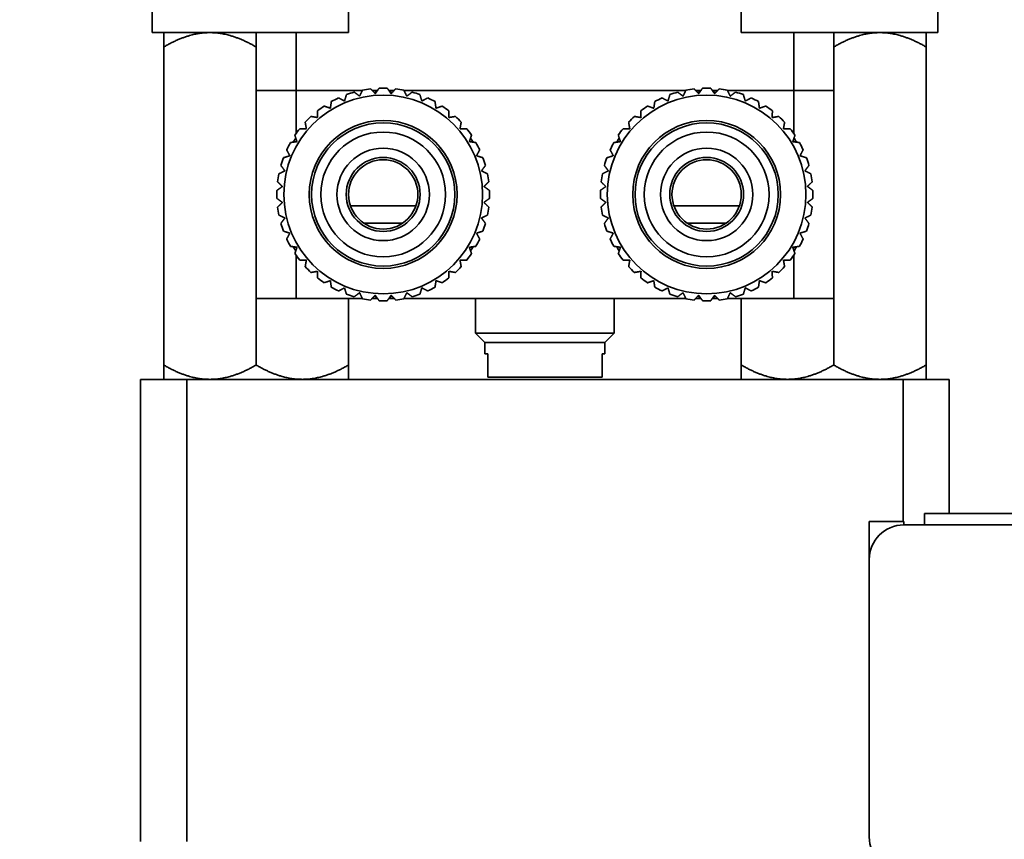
# Model space of a CAD drawing. Header units: millimetres. Extents: x 0 to 7128, y 0 to 5040.
# Tile 45 of 184: x 605 to 648, y 1342 to 1377. Entities that reach past the tile are written whole.
import ezdxf

# ---------------------------------------------------------------- set-up
doc = ezdxf.new("R2010")
doc.units = ezdxf.units.MM
doc.header["$LTSCALE"] = 12
doc.layers.add('Spigoli visibili(ISO)', color=7, linetype='Continuous', lineweight=35)
doc.layers.add('Tratteggio', color=7, linetype='Continuous', lineweight=9, true_color=0x1e1e47)

msp = doc.modelspace()

# ---------------------------------------------------------------- hatches: boundary and pattern name
at = {"layer": 'Tratteggio'}
h = msp.add_hatch(dxfattribs=at)
h.set_pattern_fill('ANSI31', color=256, scale=304.8, angle=105.0002, style=0)
h.set_pattern_definition([(150.0002, (0, 0), (-19.0499, -32.99565), [])])
h.paths.add_polyline_path([(567.183, 1295.151), (565.183, 1295.151), (565.183, 1294.401), (565.183, 1290.651), (567.183, 1290.651)])
h.paths.add_polyline_path([(690.183, 1295.151), (688.183, 1295.151), (688.183, 1290.651), (690.183, 1290.651), (690.183, 1294.401)])
edge = h.paths.add_edge_path()
edge.add_ellipse((686.183, 1386.651), major_axis=(0, 4), ratio=1, start_angle=270, end_angle=360)
edge.add_line((686.183, 1390.651), (569.183, 1390.651))
edge.add_ellipse((569.183, 1386.651), major_axis=(-4, 0), ratio=1, start_angle=270, end_angle=360)
edge.add_line((565.183, 1386.651), (565.183, 1299.901))
edge.add_line((565.183, 1299.901), (565.183, 1299.151))
edge.add_line((565.183, 1299.151), (567.183, 1299.151))
edge.add_line((567.183, 1299.151), (567.183, 1386.651))
edge.add_ellipse((569.183, 1386.651), major_axis=(0, 2), ratio=1, start_angle=0, end_angle=90, ccw=False)
edge.add_line((569.183, 1388.651), (686.183, 1388.651))
edge.add_ellipse((686.183, 1386.651), major_axis=(2, 0), ratio=1, start_angle=0, end_angle=90, ccw=False)
edge.add_line((688.183, 1386.651), (688.183, 1299.151))
edge.add_line((688.183, 1299.151), (690.183, 1299.151))
edge.add_line((690.183, 1299.151), (690.183, 1299.901))
edge.add_line((690.183, 1299.901), (690.183, 1386.651))

# ---------------------------------------------------------------- linework, layer by layer
at = {"layer": 'Spigoli visibili(ISO)'}
for p, q in [((610.683, 1386.651), (610.683, 1376.651)), ((644.683, 1376.651), (644.683, 1386.651)), ((619.183, 1376.651), (619.183, 1385.651)), ((636.183, 1385.651), (636.183, 1376.651)), ((612.683, 1376.651), (610.683, 1376.651)), ((612.683, 1376.651), (617.183, 1376.651)), ((615.183, 1374.151), (615.183, 1376.651)), ((616.912, 1376.651), (616.912, 1374.151)), ((619.183, 1376.651), (617.183, 1376.651)), ((638.183, 1376.651), (636.183, 1376.651)), ((638.183, 1376.651), (642.683, 1376.651)), ((638.453, 1374.151), (638.453, 1376.651)), ((640.183, 1376.651), (640.183, 1374.151)), ((644.683, 1376.651), (642.683, 1376.651)), ((611.183, 1362.27), (611.183, 1376.032)), ((644.183, 1376.032), (644.183, 1362.27)), ((615.183, 1374.151), (616.912, 1374.151)), ((615.183, 1374.151), (615.183, 1362.27)), ((615.184, 1365.151), (615.184, 1374.151)), ((616.91, 1372.283), (616.91, 1374.151)), ((619.782, 1374.151), (616.912, 1374.151)), ((620.438, 1374.151), (620.204, 1374.151)), ((621.161, 1374.151), (620.928, 1374.151)), ((633.782, 1374.151), (621.583, 1374.151)), ((634.438, 1374.151), (634.204, 1374.151)), ((635.161, 1374.151), (634.928, 1374.151)), ((638.453, 1374.151), (635.583, 1374.151)), ((638.453, 1374.151), (640.183, 1374.151)), ((638.455, 1372.283), (638.455, 1374.151)), ((640.181, 1365.151), (640.181, 1374.151)), ((640.183, 1374.151), (640.183, 1362.27)), ((619.268, 1369.151), (622.071, 1369.151)), ((622.071, 1369.151), (622.09, 1369.132)), ((633.294, 1369.151), (633.275, 1369.132)), ((633.294, 1369.151), (636.097, 1369.151)), ((619.853, 1368.401), (621.512, 1368.401)), ((633.853, 1368.401), (635.512, 1368.401)), ((616.91, 1365.151), (616.91, 1367.019)), ((638.455, 1365.151), (638.455, 1367.019)), ((616.91, 1365.151), (615.184, 1365.151)), ((616.91, 1365.151), (619.782, 1365.151)), ((619.183, 1365.151), (619.183, 1362.27)), ((620.204, 1365.151), (620.438, 1365.151)), ((620.928, 1365.151), (621.161, 1365.151)), ((621.583, 1365.151), (633.782, 1365.151)), ((624.683, 1365.151), (624.683, 1363.651)), ((630.683, 1365.151), (630.683, 1363.651)), ((634.204, 1365.151), (634.438, 1365.151)), ((634.928, 1365.151), (635.161, 1365.151)), ((635.583, 1365.151), (638.455, 1365.151)), ((636.183, 1362.27), (636.183, 1365.151)), ((640.181, 1365.151), (638.455, 1365.151)), ((624.683, 1363.651), (630.683, 1363.651)), ((625.083, 1363.251), (624.683, 1363.651)), ((630.283, 1363.251), (630.683, 1363.651)), ((625.083, 1363.251), (630.283, 1363.251)), ((625.083, 1363.251), (625.083, 1362.751)), ((630.283, 1363.251), (630.283, 1362.751)), ((625.209, 1362.751), (625.083, 1362.751)), ((625.209, 1362.751), (625.209, 1361.751)), ((630.283, 1362.751), (630.156, 1362.751)), ((630.156, 1361.751), (630.156, 1362.751)), ((612.183, 1361.651), (610.183, 1361.651)), ((610.183, 1361.651), (610.183, 1341.651)), ((612.183, 1341.651), (612.183, 1361.651)), ((643.183, 1361.651), (612.183, 1361.651)), ((630.156, 1361.751), (625.209, 1361.751)), ((645.183, 1361.651), (643.183, 1361.651)), ((643.183, 1361.651), (643.183, 1355.501)), ((645.183, 1355.851), (645.183, 1361.651)), ((644.117, 1355.851), (644.117, 1355.351)), ((644.117, 1355.851), (652.767, 1355.851)), ((641.717, 1355.501), (641.717, 1353.851)), ((641.717, 1355.501), (643.217, 1355.501)), ((643.217, 1355.501), (643.217, 1355.351)), ((660.217, 1355.351), (643.217, 1355.351)), ((641.717, 1353.851), (641.717, 1341.851))]:
    msp.add_line(p, q, dxfattribs=at)
for centre, radius in [((620.683, 1369.651), 4.3), ((634.683, 1369.651), 4.3), ((620.683, 1369.651), 3.2), ((620.683, 1369.651), 3.1), ((634.683, 1369.651), 3.2), ((634.683, 1369.651), 3.1), ((620.683, 1369.651), 2.7), ((634.683, 1369.651), 2.7), ((620.683, 1369.651), 2), ((634.683, 1369.651), 2), ((620.683, 1369.651), 1.6), ((620.683, 1369.651), 1.5), ((634.683, 1369.651), 1.6), ((634.683, 1369.651), 1.5)]:
    msp.add_circle(centre, radius, dxfattribs=at)
for centre, radius, start, end in [((620.683, 1369.651), 4.6, 105.7892, 110.2108), ((620.683, 1369.651), 4.6, 96.7892, 101.2108), ((620.683, 1369.651), 4.6, 87.7892, 92.2108), ((620.683, 1369.651), 4.6, 78.7892, 83.2108), ((620.683, 1369.651), 4.6, 69.7892, 74.2108), ((634.683, 1369.651), 4.6, 105.7892, 110.2108), ((634.683, 1369.651), 4.6, 96.7892, 101.2108), ((634.683, 1369.651), 4.6, 87.7892, 92.2108), ((634.683, 1369.651), 4.6, 78.7892, 83.2108), ((634.683, 1369.651), 4.6, 69.7892, 74.2108), ((620.683, 1369.651), 4.6, 114.7892, 119.2108), ((620.683, 1369.651), 4.6, 60.7892, 65.2108), ((634.683, 1369.651), 4.6, 114.7892, 119.2108), ((634.683, 1369.651), 4.6, 60.7892, 65.2108), ((620.683, 1369.651), 4.6, 123.7892, 128.2108), ((620.683, 1369.651), 4.6, 51.7892, 56.2108), ((634.683, 1369.651), 4.6, 123.7892, 128.2108), ((634.683, 1369.651), 4.6, 51.7892, 56.2108), ((620.683, 1369.651), 4.6, 132.7892, 137.2108), ((620.683, 1369.651), 4.6, 42.7892, 47.2108), ((634.683, 1369.651), 4.6, 132.7892, 137.2108), ((634.683, 1369.651), 4.6, 42.7892, 47.2108), ((620.683, 1369.651), 4.6, 141.7892, 146.2108), ((620.683, 1369.651), 4.6, 33.7892, 38.2108), ((634.683, 1369.651), 4.6, 141.7892, 146.2108), ((634.683, 1369.651), 4.6, 33.7892, 38.2108), ((620.683, 1369.651), 4.6, 150.7892, 155.2108), ((620.683, 1369.651), 4.5, 147.266, 149.8161), ((620.683, 1369.651), 4.5, 30.1839, 32.734), ((620.683, 1369.651), 4.6, 24.7892, 29.2108), ((634.683, 1369.651), 4.6, 150.7892, 155.2108), ((634.683, 1369.651), 4.5, 147.266, 149.8161), ((634.683, 1369.651), 4.5, 30.1839, 32.734), ((634.683, 1369.651), 4.6, 24.7892, 29.2108), ((620.683, 1369.651), 4.6, 159.7892, 164.2108), ((620.683, 1369.651), 4.6, 15.7892, 20.2108), ((634.683, 1369.651), 4.6, 159.7892, 164.2108), ((634.683, 1369.651), 4.6, 15.7892, 20.2108), ((620.683, 1369.651), 4.6, 168.7892, 173.2108), ((620.683, 1369.651), 4.6, 6.7892, 11.2108), ((634.683, 1369.651), 4.6, 168.7892, 173.2108), ((634.683, 1369.651), 4.6, 6.7892, 11.2108), ((620.683, 1369.651), 4.6, 177.7892, 182.2108), ((620.683, 1369.651), 4.6, 357.7892, 2.2108), ((634.683, 1369.651), 4.6, 177.7892, 182.2108), ((634.683, 1369.651), 4.6, 357.7892, 2.2108), ((620.683, 1369.651), 4.6, 186.7892, 191.2108), ((620.683, 1369.651), 4.6, 348.7892, 353.2108), ((634.683, 1369.651), 4.6, 186.7892, 191.2108), ((634.683, 1369.651), 4.6, 348.7892, 353.2108), ((620.683, 1369.651), 4.6, 195.7892, 200.2108), ((620.683, 1369.651), 4.6, 339.7892, 344.2108), ((634.683, 1369.651), 4.6, 195.7892, 200.2108), ((634.683, 1369.651), 4.6, 339.7892, 344.2108), ((620.683, 1369.651), 4.6, 204.7892, 209.2108), ((620.683, 1369.651), 4.6, 330.7892, 335.2108), ((634.683, 1369.651), 4.6, 204.7892, 209.2108), ((634.683, 1369.651), 4.6, 330.7892, 335.2108), ((620.683, 1369.651), 4.5, 210.1839, 212.734), ((620.683, 1369.651), 4.5, 327.266, 329.8161), ((634.683, 1369.651), 4.5, 210.1839, 212.734), ((634.683, 1369.651), 4.5, 327.266, 329.8161), ((620.683, 1369.651), 4.6, 213.7892, 218.2108), ((620.683, 1369.651), 4.6, 321.7892, 326.2108), ((634.683, 1369.651), 4.6, 213.7892, 218.2108), ((634.683, 1369.651), 4.6, 321.7892, 326.2108), ((620.683, 1369.651), 4.6, 222.7892, 227.2108), ((620.683, 1369.651), 4.6, 312.7892, 317.2108), ((634.683, 1369.651), 4.6, 222.7892, 227.2108), ((634.683, 1369.651), 4.6, 312.7892, 317.2108), ((620.683, 1369.651), 4.6, 231.7892, 236.2108), ((620.683, 1369.651), 4.6, 303.7892, 308.2108), ((634.683, 1369.651), 4.6, 231.7892, 236.2108), ((634.683, 1369.651), 4.6, 303.7892, 308.2108), ((620.683, 1369.651), 4.6, 240.7892, 245.2108), ((620.683, 1369.651), 4.6, 294.7892, 299.2108), ((634.683, 1369.651), 4.6, 240.7892, 245.2108), ((634.683, 1369.651), 4.6, 294.7892, 299.2108), ((620.683, 1369.651), 4.6, 249.7892, 254.2108), ((620.683, 1369.651), 4.6, 258.7892, 263.2108), ((620.683, 1369.651), 4.6, 267.7892, 272.2108), ((620.683, 1369.651), 4.6, 276.7892, 281.2108), ((620.683, 1369.651), 4.6, 285.7892, 290.2108), ((634.683, 1369.651), 4.6, 249.7892, 254.2108), ((634.683, 1369.651), 4.6, 258.7892, 263.2108), ((634.683, 1369.651), 4.6, 267.7892, 272.2108), ((634.683, 1369.651), 4.6, 276.7892, 281.2108), ((634.683, 1369.651), 4.6, 285.7892, 290.2108), ((643.217, 1353.851), 1.5, 90, 180), ((643.217, 1341.851), 1.5, 180, 270)]:
    msp.add_arc(centre, radius, start, end, dxfattribs=at)
for points, weights in [([(611.183, 1376.651), (611.183, 1376.651), (611.183, 1376.032)], [1, 1.15755916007, 1.24373961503]), ([(611.183, 1376.032), (612.254, 1376.651), (613.183, 1376.651)], [1.24373961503, 1.15755916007, 1]), ([(613.183, 1376.651), (614.111, 1376.651), (615.183, 1376.032)], [1, 1.15755916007, 1.24373961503]), ([(640.183, 1376.032), (641.254, 1376.651), (642.183, 1376.651)], [1.24373961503, 1.15755916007, 1]), ([(642.183, 1376.651), (643.111, 1376.651), (644.183, 1376.032)], [1, 1.15755916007, 1.24373961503]), ([(644.183, 1376.032), (644.183, 1376.651), (644.183, 1376.651)], [1.24373961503, 1.15755916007, 1]), ([(619.431, 1374.077), (619.549, 1373.988), (619.662, 1373.904)], [1.09530917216, 1.09291981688, 1.0894055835]), ([(619.662, 1373.904), (619.723, 1374.03), (619.788, 1374.163)], [1.0894055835, 1.09291981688, 1.09530917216]), ([(620.139, 1374.219), (620.242, 1374.112), (620.339, 1374.011)], [1.09530917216, 1.09291981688, 1.0894055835]), ([(620.302, 1374.05), (620.356, 1374.081), (620.411, 1374.113)], [1.00485395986, 1.00340557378, 1.00175804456]), ([(620.339, 1374.011), (620.42, 1374.126), (620.505, 1374.248)], [1.0894055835, 1.09291981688, 1.09530917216]), ([(620.86, 1374.248), (620.945, 1374.126), (621.026, 1374.011)], [1.09530917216, 1.09291981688, 1.0894055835]), ([(620.954, 1374.113), (621.009, 1374.081), (621.063, 1374.05)], [1.00175804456, 1.00340557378, 1.00485395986]), ([(621.026, 1374.011), (621.124, 1374.112), (621.226, 1374.219)], [1.0894055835, 1.09291981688, 1.09530917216]), ([(621.577, 1374.163), (621.642, 1374.03), (621.704, 1373.904)], [1.09530917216, 1.09291981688, 1.0894055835]), ([(621.704, 1373.904), (621.816, 1373.988), (621.934, 1374.077)], [1.0894055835, 1.09291981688, 1.09530917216]), ([(633.431, 1374.077), (633.549, 1373.988), (633.662, 1373.904)], [1.09530917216, 1.09291981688, 1.0894055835]), ([(633.662, 1373.904), (633.723, 1374.03), (633.788, 1374.163)], [1.0894055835, 1.09291981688, 1.09530917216]), ([(634.139, 1374.219), (634.242, 1374.112), (634.339, 1374.011)], [1.09530917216, 1.09291981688, 1.0894055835]), ([(634.302, 1374.05), (634.356, 1374.081), (634.411, 1374.113)], [1.00485395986, 1.00340557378, 1.00175804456]), ([(634.339, 1374.011), (634.42, 1374.126), (634.505, 1374.248)], [1.0894055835, 1.09291981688, 1.09530917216]), ([(634.86, 1374.248), (634.945, 1374.126), (635.026, 1374.011)], [1.09530917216, 1.09291981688, 1.0894055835]), ([(634.954, 1374.113), (635.009, 1374.081), (635.063, 1374.05)], [1.00175804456, 1.00340557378, 1.00485395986]), ([(635.026, 1374.011), (635.124, 1374.112), (635.226, 1374.219)], [1.0894055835, 1.09291981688, 1.09530917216]), ([(635.577, 1374.163), (635.642, 1374.03), (635.704, 1373.904)], [1.09530917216, 1.09291981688, 1.0894055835]), ([(635.704, 1373.904), (635.816, 1373.988), (635.934, 1374.077)], [1.0894055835, 1.09291981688, 1.09530917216]), ([(618.397, 1373.38), (618.417, 1373.519), (618.438, 1373.666)], [1.0894055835, 1.09291981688, 1.09530917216]), ([(618.754, 1373.827), (618.885, 1373.758), (619.009, 1373.692)], [1.09530917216, 1.09291981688, 1.0894055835]), ([(619.009, 1373.692), (619.05, 1373.826), (619.093, 1373.968)], [1.0894055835, 1.09291981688, 1.09530917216]), ([(622.272, 1373.968), (622.315, 1373.826), (622.356, 1373.692)], [1.09530917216, 1.09291981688, 1.0894055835]), ([(622.356, 1373.692), (622.481, 1373.758), (622.611, 1373.827)], [1.0894055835, 1.09291981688, 1.09530917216]), ([(622.928, 1373.666), (622.948, 1373.519), (622.968, 1373.38)], [1.09530917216, 1.09291981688, 1.0894055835]), ([(632.397, 1373.38), (632.417, 1373.519), (632.438, 1373.666)], [1.0894055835, 1.09291981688, 1.09530917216]), ([(632.754, 1373.827), (632.885, 1373.758), (633.009, 1373.692)], [1.09530917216, 1.09291981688, 1.0894055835]), ([(633.009, 1373.692), (633.05, 1373.826), (633.093, 1373.968)], [1.0894055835, 1.09291981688, 1.09530917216]), ([(636.272, 1373.968), (636.315, 1373.826), (636.356, 1373.692)], [1.09530917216, 1.09291981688, 1.0894055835]), ([(636.356, 1373.692), (636.481, 1373.758), (636.611, 1373.827)], [1.0894055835, 1.09291981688, 1.09530917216]), ([(636.928, 1373.666), (636.948, 1373.519), (636.968, 1373.38)], [1.09530917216, 1.09291981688, 1.0894055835]), ([(617.842, 1372.977), (617.84, 1373.117), (617.837, 1373.265)], [1.0894055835, 1.09291981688, 1.09530917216]), ([(618.124, 1373.474), (618.264, 1373.426), (618.397, 1373.38)], [1.09530917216, 1.09291981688, 1.0894055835]), ([(622.968, 1373.38), (623.101, 1373.426), (623.241, 1373.474)], [1.0894055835, 1.09291981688, 1.09530917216]), ([(623.528, 1373.265), (623.525, 1373.117), (623.523, 1372.977)], [1.09530917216, 1.09291981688, 1.0894055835]), ([(631.842, 1372.977), (631.84, 1373.117), (631.837, 1373.265)], [1.0894055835, 1.09291981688, 1.09530917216]), ([(632.124, 1373.474), (632.264, 1373.426), (632.397, 1373.38)], [1.09530917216, 1.09291981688, 1.0894055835]), ([(636.968, 1373.38), (637.101, 1373.426), (637.241, 1373.474)], [1.0894055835, 1.09291981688, 1.09530917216]), ([(637.528, 1373.265), (637.525, 1373.117), (637.523, 1372.977)], [1.09530917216, 1.09291981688, 1.0894055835]), ([(617.357, 1372.491), (617.333, 1372.63), (617.307, 1372.776)], [1.0894055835, 1.09291981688, 1.09530917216]), ([(617.558, 1373.027), (617.704, 1373.001), (617.842, 1372.977)], [1.09530917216, 1.09291981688, 1.0894055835]), ([(623.523, 1372.977), (623.662, 1373.001), (623.807, 1373.027)], [1.0894055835, 1.09291981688, 1.09530917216]), ([(624.058, 1372.776), (624.033, 1372.63), (624.008, 1372.491)], [1.09530917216, 1.09291981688, 1.0894055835]), ([(631.357, 1372.491), (631.333, 1372.63), (631.307, 1372.776)], [1.0894055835, 1.09291981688, 1.09530917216]), ([(631.558, 1373.027), (631.704, 1373.001), (631.842, 1372.977)], [1.09530917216, 1.09291981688, 1.0894055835]), ([(637.523, 1372.977), (637.662, 1373.001), (637.807, 1373.027)], [1.0894055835, 1.09291981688, 1.09530917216]), ([(638.058, 1372.776), (638.033, 1372.63), (638.008, 1372.491)], [1.09530917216, 1.09291981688, 1.0894055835]), ([(617.068, 1372.496), (617.216, 1372.494), (617.357, 1372.491)], [1.09530917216, 1.09291981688, 1.0894055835]), ([(624.008, 1372.491), (624.149, 1372.494), (624.297, 1372.496)], [1.0894055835, 1.09291981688, 1.09530917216]), ([(631.068, 1372.496), (631.216, 1372.494), (631.357, 1372.491)], [1.09530917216, 1.09291981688, 1.0894055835]), ([(638.008, 1372.491), (638.149, 1372.494), (638.297, 1372.496)], [1.0894055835, 1.09291981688, 1.09530917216]), ([(616.668, 1371.896), (616.814, 1371.917), (616.954, 1371.936)], [1.09530917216, 1.09291981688, 1.0894055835]), ([(616.954, 1371.936), (616.908, 1372.069), (616.86, 1372.209)], [1.0894055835, 1.09291981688, 1.09530917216]), ([(616.897, 1372.084), (616.899, 1372.086), (616.902, 1372.087)], [1, 1.00007062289, 1.00014092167]), ([(624.506, 1372.209), (624.457, 1372.069), (624.412, 1371.936)], [1.09530917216, 1.09291981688, 1.0894055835]), ([(624.412, 1371.936), (624.551, 1371.917), (624.698, 1371.896)], [1.0894055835, 1.09291981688, 1.09530917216]), ([(624.463, 1372.087), (624.466, 1372.086), (624.468, 1372.084)], [1.00014092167, 1.00007062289, 1]), ([(630.668, 1371.896), (630.814, 1371.917), (630.954, 1371.936)], [1.09530917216, 1.09291981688, 1.0894055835]), ([(630.954, 1371.936), (630.908, 1372.069), (630.86, 1372.209)], [1.0894055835, 1.09291981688, 1.09530917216]), ([(630.897, 1372.084), (630.899, 1372.086), (630.902, 1372.087)], [1, 1.00007062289, 1.00014092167]), ([(638.506, 1372.209), (638.457, 1372.069), (638.412, 1371.936)], [1.09530917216, 1.09291981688, 1.0894055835]), ([(638.412, 1371.936), (638.551, 1371.917), (638.698, 1371.896)], [1.0894055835, 1.09291981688, 1.09530917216]), ([(638.463, 1372.087), (638.466, 1372.086), (638.468, 1372.084)], [1.00014092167, 1.00007062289, 1]), ([(616.642, 1371.325), (616.576, 1371.449), (616.506, 1371.58)], [1.0894055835, 1.09291981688, 1.09530917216]), ([(624.859, 1371.58), (624.789, 1371.449), (624.723, 1371.325)], [1.09530917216, 1.09291981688, 1.0894055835]), ([(630.642, 1371.325), (630.576, 1371.449), (630.506, 1371.58)], [1.0894055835, 1.09291981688, 1.09530917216]), ([(638.859, 1371.58), (638.789, 1371.449), (638.723, 1371.325)], [1.09530917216, 1.09291981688, 1.0894055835]), ([(616.366, 1371.24), (616.507, 1371.283), (616.642, 1371.325)], [1.09530917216, 1.09291981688, 1.0894055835]), ([(624.723, 1371.325), (624.858, 1371.283), (624.999, 1371.24)], [1.0894055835, 1.09291981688, 1.09530917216]), ([(630.366, 1371.24), (630.507, 1371.283), (630.642, 1371.325)], [1.09530917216, 1.09291981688, 1.0894055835]), ([(638.723, 1371.325), (638.858, 1371.283), (638.999, 1371.24)], [1.0894055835, 1.09291981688, 1.09530917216]), ([(616.17, 1370.545), (616.303, 1370.61), (616.43, 1370.672)], [1.09530917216, 1.09291981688, 1.0894055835]), ([(616.43, 1370.672), (616.345, 1370.784), (616.256, 1370.903)], [1.0894055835, 1.09291981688, 1.09530917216]), ([(625.109, 1370.903), (625.02, 1370.784), (624.935, 1370.672)], [1.09530917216, 1.09291981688, 1.0894055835]), ([(624.935, 1370.672), (625.062, 1370.61), (625.195, 1370.545)], [1.0894055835, 1.09291981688, 1.09530917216]), ([(630.17, 1370.545), (630.303, 1370.61), (630.43, 1370.672)], [1.09530917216, 1.09291981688, 1.0894055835]), ([(630.43, 1370.672), (630.345, 1370.784), (630.256, 1370.903)], [1.0894055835, 1.09291981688, 1.09530917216]), ([(639.109, 1370.903), (639.02, 1370.784), (638.935, 1370.672)], [1.09530917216, 1.09291981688, 1.0894055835]), ([(638.935, 1370.672), (639.062, 1370.61), (639.195, 1370.545)], [1.0894055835, 1.09291981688, 1.09530917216]), ([(616.323, 1369.994), (616.221, 1370.092), (616.115, 1370.195)], [1.0894055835, 1.09291981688, 1.09530917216]), ([(625.25, 1370.195), (625.144, 1370.092), (625.043, 1369.994)], [1.09530917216, 1.09291981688, 1.0894055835]), ([(630.323, 1369.994), (630.221, 1370.092), (630.115, 1370.195)], [1.0894055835, 1.09291981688, 1.09530917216]), ([(639.25, 1370.195), (639.144, 1370.092), (639.043, 1369.994)], [1.09530917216, 1.09291981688, 1.0894055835]), ([(616.086, 1369.828), (616.207, 1369.913), (616.323, 1369.994)], [1.09530917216, 1.09291981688, 1.0894055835]), ([(625.043, 1369.994), (625.158, 1369.913), (625.279, 1369.828)], [1.0894055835, 1.09291981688, 1.09530917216]), ([(630.086, 1369.828), (630.207, 1369.913), (630.323, 1369.994)], [1.09530917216, 1.09291981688, 1.0894055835]), ([(639.043, 1369.994), (639.158, 1369.913), (639.279, 1369.828)], [1.0894055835, 1.09291981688, 1.09530917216]), ([(616.323, 1369.308), (616.207, 1369.389), (616.086, 1369.474)], [1.0894055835, 1.09291981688, 1.09530917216]), ([(616.115, 1369.107), (616.221, 1369.21), (616.323, 1369.308)], [1.09530917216, 1.09291981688, 1.0894055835]), ([(625.279, 1369.474), (625.158, 1369.389), (625.043, 1369.308)], [1.09530917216, 1.09291981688, 1.0894055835]), ([(625.043, 1369.308), (625.144, 1369.21), (625.25, 1369.107)], [1.0894055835, 1.09291981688, 1.09530917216]), ([(630.323, 1369.308), (630.207, 1369.389), (630.086, 1369.474)], [1.0894055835, 1.09291981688, 1.09530917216]), ([(630.115, 1369.107), (630.221, 1369.21), (630.323, 1369.308)], [1.09530917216, 1.09291981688, 1.0894055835]), ([(639.279, 1369.474), (639.158, 1369.389), (639.043, 1369.308)], [1.09530917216, 1.09291981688, 1.0894055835]), ([(639.043, 1369.308), (639.144, 1369.21), (639.25, 1369.107)], [1.0894055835, 1.09291981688, 1.09530917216]), ([(616.43, 1368.63), (616.303, 1368.692), (616.17, 1368.757)], [1.0894055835, 1.09291981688, 1.09530917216]), ([(616.256, 1368.399), (616.345, 1368.518), (616.43, 1368.63)], [1.09530917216, 1.09291981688, 1.0894055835]), ([(625.195, 1368.757), (625.062, 1368.692), (624.935, 1368.63)], [1.09530917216, 1.09291981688, 1.0894055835]), ([(624.935, 1368.63), (625.02, 1368.518), (625.109, 1368.399)], [1.0894055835, 1.09291981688, 1.09530917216]), ([(630.43, 1368.63), (630.303, 1368.692), (630.17, 1368.757)], [1.0894055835, 1.09291981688, 1.09530917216]), ([(630.256, 1368.399), (630.345, 1368.518), (630.43, 1368.63)], [1.09530917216, 1.09291981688, 1.0894055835]), ([(639.195, 1368.757), (639.062, 1368.692), (638.935, 1368.63)], [1.09530917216, 1.09291981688, 1.0894055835]), ([(638.935, 1368.63), (639.02, 1368.518), (639.109, 1368.399)], [1.0894055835, 1.09291981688, 1.09530917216]), ([(616.642, 1367.977), (616.507, 1368.019), (616.366, 1368.062)], [1.0894055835, 1.09291981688, 1.09530917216]), ([(624.999, 1368.062), (624.858, 1368.019), (624.723, 1367.977)], [1.09530917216, 1.09291981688, 1.0894055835]), ([(630.642, 1367.977), (630.507, 1368.019), (630.366, 1368.062)], [1.0894055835, 1.09291981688, 1.09530917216]), ([(638.999, 1368.062), (638.858, 1368.019), (638.723, 1367.977)], [1.09530917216, 1.09291981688, 1.0894055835]), ([(616.506, 1367.722), (616.576, 1367.853), (616.642, 1367.977)], [1.09530917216, 1.09291981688, 1.0894055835]), ([(624.723, 1367.977), (624.789, 1367.853), (624.859, 1367.722)], [1.0894055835, 1.09291981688, 1.09530917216]), ([(630.506, 1367.722), (630.576, 1367.853), (630.642, 1367.977)], [1.09530917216, 1.09291981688, 1.0894055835]), ([(638.723, 1367.977), (638.789, 1367.853), (638.859, 1367.722)], [1.0894055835, 1.09291981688, 1.09530917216]), ([(616.954, 1367.366), (616.814, 1367.385), (616.668, 1367.406)], [1.0894055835, 1.09291981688, 1.09530917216]), ([(616.86, 1367.093), (616.908, 1367.233), (616.954, 1367.366)], [1.09530917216, 1.09291981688, 1.0894055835]), ([(616.902, 1367.215), (616.899, 1367.216), (616.897, 1367.218)], [1.00014092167, 1.00007062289, 1]), ([(624.698, 1367.406), (624.551, 1367.385), (624.412, 1367.366)], [1.09530917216, 1.09291981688, 1.0894055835]), ([(624.412, 1367.366), (624.457, 1367.233), (624.506, 1367.093)], [1.0894055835, 1.09291981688, 1.09530917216]), ([(624.468, 1367.218), (624.466, 1367.216), (624.463, 1367.215)], [1, 1.00007062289, 1.00014092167]), ([(630.954, 1367.366), (630.814, 1367.385), (630.668, 1367.406)], [1.0894055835, 1.09291981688, 1.09530917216]), ([(630.86, 1367.093), (630.908, 1367.233), (630.954, 1367.366)], [1.09530917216, 1.09291981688, 1.0894055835]), ([(630.902, 1367.215), (630.899, 1367.216), (630.897, 1367.218)], [1.00014092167, 1.00007062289, 1]), ([(638.698, 1367.406), (638.551, 1367.385), (638.412, 1367.366)], [1.09530917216, 1.09291981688, 1.0894055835]), ([(638.412, 1367.366), (638.457, 1367.233), (638.506, 1367.093)], [1.0894055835, 1.09291981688, 1.09530917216]), ([(638.468, 1367.218), (638.466, 1367.216), (638.463, 1367.215)], [1, 1.00007062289, 1.00014092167]), ([(617.357, 1366.811), (617.216, 1366.808), (617.068, 1366.806)], [1.0894055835, 1.09291981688, 1.09530917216]), ([(617.307, 1366.526), (617.333, 1366.672), (617.357, 1366.811)], [1.09530917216, 1.09291981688, 1.0894055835]), ([(624.008, 1366.811), (624.033, 1366.672), (624.058, 1366.526)], [1.0894055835, 1.09291981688, 1.09530917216]), ([(624.297, 1366.806), (624.149, 1366.808), (624.008, 1366.811)], [1.09530917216, 1.09291981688, 1.0894055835]), ([(631.357, 1366.811), (631.216, 1366.808), (631.068, 1366.806)], [1.0894055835, 1.09291981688, 1.09530917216]), ([(631.307, 1366.526), (631.333, 1366.672), (631.357, 1366.811)], [1.09530917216, 1.09291981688, 1.0894055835]), ([(638.008, 1366.811), (638.033, 1366.672), (638.058, 1366.526)], [1.0894055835, 1.09291981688, 1.09530917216]), ([(638.297, 1366.806), (638.149, 1366.808), (638.008, 1366.811)], [1.09530917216, 1.09291981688, 1.0894055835]), ([(617.842, 1366.325), (617.704, 1366.301), (617.558, 1366.275)], [1.0894055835, 1.09291981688, 1.09530917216]), ([(617.837, 1366.037), (617.84, 1366.185), (617.842, 1366.325)], [1.09530917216, 1.09291981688, 1.0894055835]), ([(623.523, 1366.325), (623.525, 1366.185), (623.528, 1366.037)], [1.0894055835, 1.09291981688, 1.09530917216]), ([(623.807, 1366.275), (623.662, 1366.301), (623.523, 1366.325)], [1.09530917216, 1.09291981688, 1.0894055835]), ([(631.842, 1366.325), (631.704, 1366.301), (631.558, 1366.275)], [1.0894055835, 1.09291981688, 1.09530917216]), ([(631.837, 1366.037), (631.84, 1366.185), (631.842, 1366.325)], [1.09530917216, 1.09291981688, 1.0894055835]), ([(637.523, 1366.325), (637.525, 1366.185), (637.528, 1366.037)], [1.0894055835, 1.09291981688, 1.09530917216]), ([(637.807, 1366.275), (637.662, 1366.301), (637.523, 1366.325)], [1.09530917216, 1.09291981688, 1.0894055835]), ([(618.397, 1365.922), (618.264, 1365.876), (618.124, 1365.828)], [1.0894055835, 1.09291981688, 1.09530917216]), ([(618.438, 1365.636), (618.417, 1365.783), (618.397, 1365.922)], [1.09530917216, 1.09291981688, 1.0894055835]), ([(622.968, 1365.922), (622.948, 1365.783), (622.928, 1365.636)], [1.0894055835, 1.09291981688, 1.09530917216]), ([(623.241, 1365.828), (623.101, 1365.876), (622.968, 1365.922)], [1.09530917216, 1.09291981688, 1.0894055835]), ([(632.397, 1365.922), (632.264, 1365.876), (632.124, 1365.828)], [1.0894055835, 1.09291981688, 1.09530917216]), ([(632.438, 1365.636), (632.417, 1365.783), (632.397, 1365.922)], [1.09530917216, 1.09291981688, 1.0894055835]), ([(636.968, 1365.922), (636.948, 1365.783), (636.928, 1365.636)], [1.0894055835, 1.09291981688, 1.09530917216]), ([(637.241, 1365.828), (637.101, 1365.876), (636.968, 1365.922)], [1.09530917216, 1.09291981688, 1.0894055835]), ([(619.009, 1365.61), (618.885, 1365.544), (618.754, 1365.475)], [1.0894055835, 1.09291981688, 1.09530917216]), ([(619.093, 1365.334), (619.05, 1365.476), (619.009, 1365.61)], [1.09530917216, 1.09291981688, 1.0894055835]), ([(622.356, 1365.61), (622.315, 1365.476), (622.272, 1365.334)], [1.0894055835, 1.09291981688, 1.09530917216]), ([(622.611, 1365.475), (622.481, 1365.544), (622.356, 1365.61)], [1.09530917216, 1.09291981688, 1.0894055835]), ([(633.009, 1365.61), (632.885, 1365.544), (632.754, 1365.475)], [1.0894055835, 1.09291981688, 1.09530917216]), ([(633.093, 1365.334), (633.05, 1365.476), (633.009, 1365.61)], [1.09530917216, 1.09291981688, 1.0894055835]), ([(636.356, 1365.61), (636.315, 1365.476), (636.272, 1365.334)], [1.0894055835, 1.09291981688, 1.09530917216]), ([(636.611, 1365.475), (636.481, 1365.544), (636.356, 1365.61)], [1.09530917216, 1.09291981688, 1.0894055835]), ([(619.662, 1365.398), (619.549, 1365.314), (619.431, 1365.225)], [1.0894055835, 1.09291981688, 1.09530917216]), ([(619.788, 1365.139), (619.723, 1365.272), (619.662, 1365.398)], [1.09530917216, 1.09291981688, 1.0894055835]), ([(620.339, 1365.291), (620.242, 1365.19), (620.139, 1365.083)], [1.0894055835, 1.09291981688, 1.09530917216]), ([(620.411, 1365.189), (620.356, 1365.221), (620.302, 1365.252)], [1.00175804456, 1.00340557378, 1.00485395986]), ([(620.505, 1365.054), (620.42, 1365.176), (620.339, 1365.291)], [1.09530917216, 1.09291981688, 1.0894055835]), ([(621.026, 1365.291), (620.945, 1365.176), (620.86, 1365.054)], [1.0894055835, 1.09291981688, 1.09530917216]), ([(621.063, 1365.252), (621.009, 1365.221), (620.954, 1365.189)], [1.00485395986, 1.00340557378, 1.00175804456]), ([(621.226, 1365.083), (621.124, 1365.19), (621.026, 1365.291)], [1.09530917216, 1.09291981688, 1.0894055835]), ([(621.704, 1365.398), (621.642, 1365.272), (621.577, 1365.139)], [1.0894055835, 1.09291981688, 1.09530917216]), ([(621.934, 1365.225), (621.816, 1365.314), (621.704, 1365.398)], [1.09530917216, 1.09291981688, 1.0894055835]), ([(633.662, 1365.398), (633.549, 1365.314), (633.431, 1365.225)], [1.0894055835, 1.09291981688, 1.09530917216]), ([(633.788, 1365.139), (633.723, 1365.272), (633.662, 1365.398)], [1.09530917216, 1.09291981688, 1.0894055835]), ([(634.339, 1365.291), (634.242, 1365.19), (634.139, 1365.083)], [1.0894055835, 1.09291981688, 1.09530917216]), ([(634.411, 1365.189), (634.356, 1365.221), (634.302, 1365.252)], [1.00175804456, 1.00340557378, 1.00485395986]), ([(634.505, 1365.054), (634.42, 1365.176), (634.339, 1365.291)], [1.09530917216, 1.09291981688, 1.0894055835]), ([(635.026, 1365.291), (634.945, 1365.176), (634.86, 1365.054)], [1.0894055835, 1.09291981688, 1.09530917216]), ([(635.063, 1365.252), (635.009, 1365.221), (634.954, 1365.189)], [1.00485395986, 1.00340557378, 1.00175804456]), ([(635.226, 1365.083), (635.124, 1365.19), (635.026, 1365.291)], [1.09530917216, 1.09291981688, 1.0894055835]), ([(635.704, 1365.398), (635.642, 1365.272), (635.577, 1365.139)], [1.0894055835, 1.09291981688, 1.09530917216]), ([(635.934, 1365.225), (635.816, 1365.314), (635.704, 1365.398)], [1.09530917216, 1.09291981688, 1.0894055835]), ([(613.183, 1361.651), (612.254, 1361.651), (611.183, 1362.27)], [1, 1.15755916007, 1.24373961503]), ([(611.183, 1362.27), (611.183, 1361.651), (611.183, 1361.651)], [1.24373961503, 1.15755916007, 1]), ([(615.183, 1362.27), (614.111, 1361.651), (613.183, 1361.651)], [1.24373961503, 1.15755916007, 1]), ([(617.183, 1361.651), (616.254, 1361.651), (615.183, 1362.27)], [1, 1.15755916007, 1.24373961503]), ([(619.183, 1362.27), (618.111, 1361.651), (617.183, 1361.651)], [1.24373961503, 1.15755916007, 1]), ([(619.183, 1361.651), (619.183, 1361.651), (619.183, 1362.27)], [1, 1.15755916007, 1.24373961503]), ([(638.183, 1361.651), (637.254, 1361.651), (636.183, 1362.27)], [1, 1.15755916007, 1.24373961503]), ([(636.183, 1362.27), (636.183, 1361.651), (636.183, 1361.651)], [1.24373961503, 1.15755916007, 1]), ([(640.183, 1362.27), (639.111, 1361.651), (638.183, 1361.651)], [1.24373961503, 1.15755916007, 1]), ([(642.183, 1361.651), (641.254, 1361.651), (640.183, 1362.27)], [1, 1.15755916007, 1.24373961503]), ([(644.183, 1362.27), (643.111, 1361.651), (642.183, 1361.651)], [1.24373961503, 1.15755916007, 1]), ([(644.183, 1361.651), (644.183, 1361.651), (644.183, 1362.27)], [1, 1.15755916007, 1.24373961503])]:
    msp.add_rational_spline(points, weights, degree=2, dxfattribs=at)

doc.saveas('drawing.dxf')
